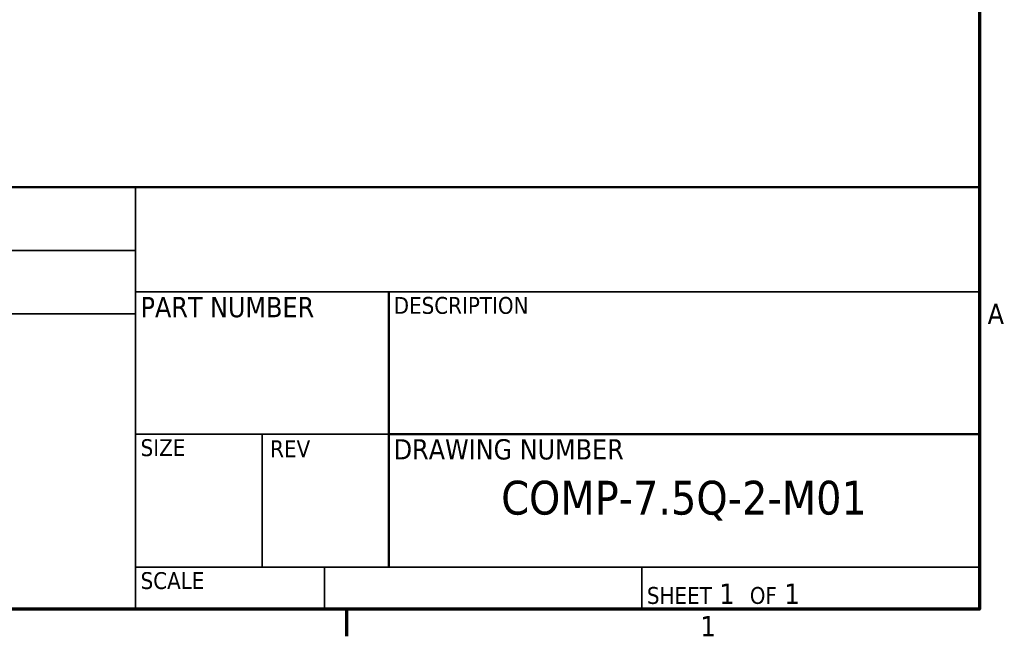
# Model space of a CAD drawing. Header units: inches. Extents: x 1 to 237, y 4 to 150.
# Tile 91 of 237: x 195 to 236, y 6 to 31. Entities that reach past the tile are written whole.
import ezdxf
from ezdxf.enums import TextEntityAlignment as Align

# ---------------------------------------------------------------- set-up
doc = ezdxf.new("R2010")
doc.units = ezdxf.units.IN
doc.header["$LTSCALE"] = 7
doc.header["$MEASUREMENT"] = 0
doc.layers.add('Border (ANSI)', color=7, linetype='Continuous', lineweight=70)
doc.layers.add('Title (ANSI)', color=7, linetype='Continuous', lineweight=50)
doc.styles.add('Dimension Text', font='tahoma.ttf')
doc.styles.add('Note Text (ANSI)', font='tahoma.ttf')
doc.styles.get("Standard").update_dxf_attribs({"font": 'tahoma.ttf'})
doc.styles.add('Text Style38', font='tahoma.ttf')

# ---------------------------------------------------------------- blocks, each defined once
blk = doc.blocks.new('Borders Default Border')
at = {"layer": 'Border (ANSI)'}
blk.add_line((29.75, 1), (29.75, 0.84), dxfattribs=at)
at = {"layer": 'Border (ANSI)', "flags": 128}
blk.add_lwpolyline([(0.5, 1), (0.5, 21), (33.5, 21), (33.5, 1), (0.5, 1)], dxfattribs=at)
at = {"layer": 'Border (ANSI)', "char_height": 0.12, "attachment_point": 7, "style": 'Dimension Text'}
for s, insert in [('A', (33.549, 2.69)), ('1', (31.8479, 0.84))]:
    blk.add_mtext(s, dxfattribs=dict(at, insert=insert))
blk = doc.blocks.new('Title Blocks ECS Standard w Comments')
at = {"layer": 'Title (ANSI)'}
for p, q in [((12.4317, 7.2562), (4.6817, 7.2562)), ((12.4317, 4.7562), (12.4317, 7.2562)), ((8.9317, 6.6362), (8.9317, 5.0062)), ((8.9317, 5.7936), (12.4317, 5.7936)), ((4.6817, 4.7562), (12.4317, 4.7562))]:
    blk.add_line(p, q, dxfattribs=at)
at = {"layer": 'Title (ANSI)', "lineweight": 35}
for p, q in [((7.4317, 4.7562), (7.4317, 7.2562)), ((4.6817, 6.8812), (7.4317, 6.8812)), ((7.4317, 6.6362), (12.4317, 6.6362)), ((4.6817, 6.5062), (7.4317, 6.5062)), ((8.9317, 5.7936), (7.4317, 5.7936)), ((8.1817, 5.0062), (8.1817, 5.7936)), ((12.4317, 5.0062), (7.4317, 5.0062)), ((8.5517, 5.0062), (8.5517, 4.7562)), ((10.4317, 5.0062), (10.4317, 4.7562))]:
    blk.add_line(p, q, dxfattribs=at)
at = {"layer": 'Title (ANSI)', "style": 'Text Style38'}
for s, p in [('DESCRIPTION', (8.9617, 6.6062)), ('SIZE', (7.4617, 5.7636)), ('REV', (8.2295, 5.7571)), ('SCALE', (7.4617, 4.9762))]:
    blk.add_text(s, height=0.1, dxfattribs=at).set_placement(p, align=Align.TOP_LEFT)
at = {"layer": 'Title (ANSI)', "style": 'Note Text (ANSI)'}
for s, insert, char_height, attachment_point in [('\\fTahoma|b0|i0;PART NUMBER', (7.4617, 6.6062), 0.12, 1), ('\\fTahoma|b0|i0;DRAWING NUMBER', (8.9617, 5.7636), 0.12, 1), ('\\fTahoma|b0|i0;{\\H0.2000;COMP-7.5Q-2-M01}', (10.6817, 5.3997), 0.2, 5), ('\\fTahoma|b0|i0;{\\H0.1000;SHEET}\\fTahoma|b0|i0;{\\H0.1200; 1  }\\fTahoma|b0|i0;{\\H0.1000;OF}\\fTahoma|b0|i0;{\\H0.1200; 1 }', (10.4617, 4.7862), 0.12, 7)]:
    blk.add_mtext(s, dxfattribs=dict(at, insert=insert, char_height=char_height, attachment_point=attachment_point))
at = {"layer": 'Title (ANSI)', "lineweight": 30, "flags": 1}
blk.add_attdef('DateTimeString', text='', height=0.08, rotation=90, dxfattribs=at).set_placement((12.533, 4.7822), align=Align.MIDDLE_LEFT)
at = {"layer": 'Title (ANSI)', "lineweight": 30, "flags": 63}
for tag, p in [('AUTHOR', (4.7117, 6.9112)), ('CREATION_DATE', (6.4617, 6.9112)), ('CHECKED_BY', (4.7117, 6.5362)), ('CHECKED_DATE', (6.4617, 6.5362))]:
    blk.add_attdef(tag, text='', height=0.125, dxfattribs=at).set_placement(p, align=Align.BOTTOM_LEFT)
for tag, p in [('COMPANY', (9.9317, 6.9462)), ('Sheet_Size', (7.8067, 5.3812)), ('REVISION_NUMBER', (8.5567, 5.3812))]:
    blk.add_attdef(tag, text='', height=0.24, dxfattribs=at).set_placement(p, align=Align.MIDDLE_CENTER)
blk.add_attdef('DESCRIPTION', text='', height=0.125, dxfattribs=at).set_placement((8.9617, 6.3862), align=Align.TOP_LEFT)
blk.add_attdef('PART_NUMBER', text='', height=0.18, dxfattribs=at).set_placement((7.4617, 6.1173), align=Align.MIDDLE_LEFT)
blk.add_attdef('Initial_View_Scale', text='', height=0.12, dxfattribs=at).set_placement((8.5217, 4.7862), align=Align.BOTTOM_RIGHT)

msp = doc.modelspace()

# ---------------------------------------------------------------- block references
at = {"xscale": 7, "yscale": 7, "zscale": 7}
for name, p in [('Borders Default Border', (0, 0)), ('Title Blocks ECS Standard w Comments', (147.478, -26.293))]:
    msp.add_blockref(name, p, dxfattribs=at)

doc.saveas('drawing.dxf')
